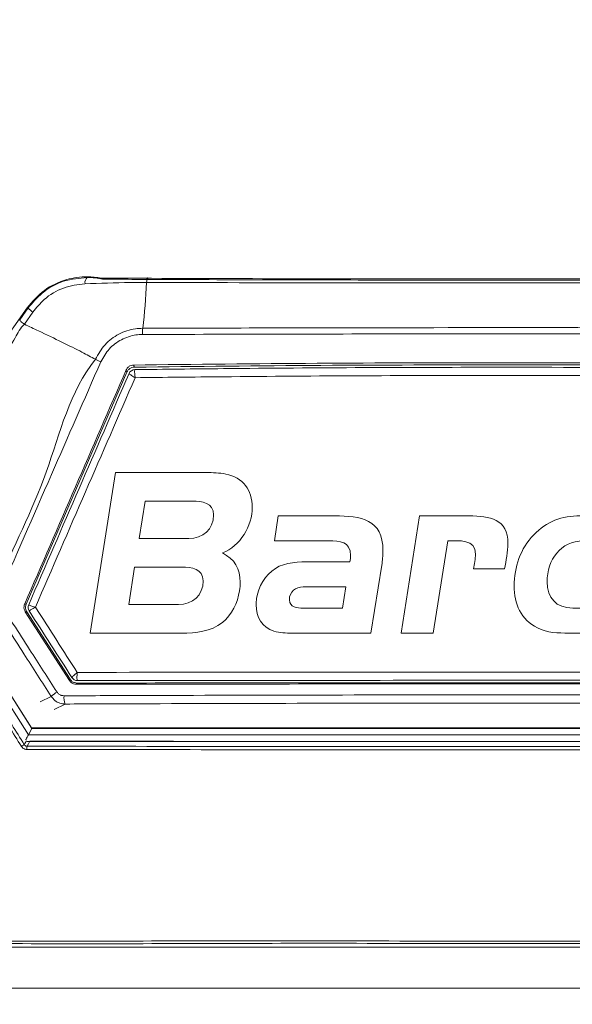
# Model space of a CAD drawing. Header units: millimetres. Extents: x 275 to 1254, y 266 to 807.
# Tile 17 of 41: x 364 to 398, y 546 to 606. Entities that reach past the tile are written whole.
import ezdxf

# ---------------------------------------------------------------- set-up
doc = ezdxf.new("R2010")
doc.units = ezdxf.units.MM
doc.header["$LTSCALE"] = 5
doc.layers.add('Layer 1', color=7, linetype='Continuous')

# ---------------------------------------------------------------- blocks, each defined once
blk = doc.blocks.new('block 2')
at = {"layer": 'Layer 1', "lineweight": 0}
for points, knots in [([(0.3938, -0.3317), (0.4208, -0.3446), (0.4337, -0.3678), (0.4337, -0.3975), (0.4337, -0.4039), (0.4332, -0.4099), (0.4321, -0.4164), (0.4278, -0.4433), (0.4154, -0.4703), (0.3938, -0.4875), (0.3674, -0.5086), (0.3345, -0.5113), (0.3021, -0.5113), (0.3021, -0.5113), (0.0972, -0.5113), (0.0972, -0.5113), (0.0972, -0.5113), (0.1544, -0.1516), (0.1544, -0.1516), (0.1544, -0.1516), (0.3577, -0.1516), (0.3577, -0.1516), (0.3722, -0.1516), (0.3868, -0.1521), (0.4014, -0.1548), (0.4396, -0.1624), (0.4607, -0.1909), (0.4607, -0.2292), (0.4607, -0.2707), (0.4337, -0.3166), (0.3938, -0.3317)], [0, 0, 0, 0, 1, 1, 1, 2, 2, 2, 3, 3, 3, 4, 4, 4, 5, 5, 5, 6, 6, 6, 7, 7, 7, 8, 8, 8, 9, 9, 9, 10, 10, 10, 10]), ([(1.2944, -0.5113), (1.2944, -0.5113), (1.1699, -0.5113), (1.1699, -0.5113), (1.145, -0.5113), (1.1224, -0.5107), (1.0997, -0.4994), (1.0625, -0.4811), (1.0474, -0.446), (1.0474, -0.4056), (1.0474, -0.363), (1.0615, -0.322), (1.0911, -0.2912), (1.1208, -0.2605), (1.1537, -0.2486), (1.1957, -0.2486), (1.1957, -0.2486), (1.2637, -0.2486), (1.2637, -0.2486), (1.2637, -0.2486), (1.2793, -0.1516), (1.2793, -0.1516), (1.2793, -0.1516), (1.3516, -0.1516), (1.3516, -0.1516), (1.3516, -0.1516), (1.2944, -0.5113), (1.2944, -0.5113)], [0, 0, 0, 0, 1, 1, 1, 2, 2, 2, 3, 3, 3, 4, 4, 4, 5, 5, 5, 6, 6, 6, 7, 7, 7, 8, 8, 8, 9, 9, 9, 9]), ([(0.3264, -0.2157), (0.3264, -0.2157), (0.2207, -0.2157), (0.2207, -0.2157), (0.2207, -0.2157), (0.2072, -0.2993), (0.2072, -0.2993), (0.2072, -0.2993), (0.3183, -0.2993), (0.3183, -0.2993), (0.3496, -0.2993), (0.3739, -0.2788), (0.3739, -0.2465), (0.3739, -0.219), (0.348, -0.2157), (0.3264, -0.2157)], [0, 0, 0, 0, 1, 1, 1, 2, 2, 2, 3, 3, 3, 4, 4, 4, 5, 5, 5, 5]), ([(0.7508, -0.3592), (0.7508, -0.3592), (0.7265, -0.5113), (0.7265, -0.5113), (0.7265, -0.5113), (0.5497, -0.5113), (0.5497, -0.5113), (0.5362, -0.5113), (0.5222, -0.5107), (0.5092, -0.507), (0.4823, -0.4989), (0.4693, -0.4746), (0.4693, -0.4476), (0.4693, -0.4428), (0.4698, -0.4385), (0.4704, -0.4336), (0.4742, -0.4072), (0.4898, -0.3808), (0.5125, -0.3662), (0.5346, -0.3522), (0.5659, -0.3516), (0.5912, -0.3516), (0.5912, -0.3516), (0.6796, -0.3516), (0.6796, -0.3516), (0.6802, -0.3468), (0.6807, -0.3419), (0.6807, -0.3371), (0.6807, -0.3058), (0.657, -0.3047), (0.6322, -0.3047), (0.6322, -0.3047), (0.5103, -0.3047), (0.5103, -0.3047), (0.5103, -0.3047), (0.5189, -0.2486), (0.5189, -0.2486), (0.5189, -0.2486), (0.6451, -0.2486), (0.6451, -0.2486), (0.7039, -0.2486), (0.7535, -0.2556), (0.7535, -0.3268), (0.7535, -0.3376), (0.7524, -0.3484), (0.7508, -0.3592)], [0, 0, 0, 0, 1, 1, 1, 2, 2, 2, 3, 3, 3, 4, 4, 4, 5, 5, 5, 6, 6, 6, 7, 7, 7, 8, 8, 8, 9, 9, 9, 10, 10, 10, 11, 11, 11, 12, 12, 12, 13, 13, 13, 14, 14, 14, 15, 15, 15, 15]), ([(1.0259, -0.3673), (1.0259, -0.3673), (0.9563, -0.3673), (0.9563, -0.3673), (0.9579, -0.3565), (0.9606, -0.3452), (0.9606, -0.3344), (0.9606, -0.2993), (0.9245, -0.3047), (0.8991, -0.3047), (0.8991, -0.3047), (0.8662, -0.5113), (0.8662, -0.5113), (0.8662, -0.5113), (0.794, -0.5113), (0.794, -0.5113), (0.794, -0.5113), (0.8355, -0.2486), (0.8355, -0.2486), (0.8355, -0.2486), (0.9466, -0.2486), (0.9466, -0.2486), (0.9924, -0.2486), (1.0334, -0.2556), (1.0334, -0.3101), (1.0334, -0.3295), (1.0291, -0.3484), (1.0259, -0.3673)], [0, 0, 0, 0, 1, 1, 1, 2, 2, 2, 3, 3, 3, 4, 4, 4, 5, 5, 5, 6, 6, 6, 7, 7, 7, 8, 8, 8, 9, 9, 9, 9]), ([(1.6434, -0.3592), (1.6434, -0.3592), (1.6191, -0.5113), (1.6191, -0.5113), (1.6191, -0.5113), (1.4422, -0.5113), (1.4422, -0.5113), (1.4287, -0.5113), (1.4147, -0.5107), (1.4017, -0.507), (1.3748, -0.4989), (1.3618, -0.4746), (1.3618, -0.4476), (1.3618, -0.4428), (1.3624, -0.4385), (1.3629, -0.4336), (1.3667, -0.4072), (1.3823, -0.3808), (1.405, -0.3662), (1.4271, -0.3522), (1.4584, -0.3516), (1.4837, -0.3516), (1.4837, -0.3516), (1.5722, -0.3516), (1.5722, -0.3516), (1.5727, -0.3468), (1.5732, -0.3419), (1.5732, -0.3371), (1.5732, -0.3058), (1.5495, -0.3047), (1.5247, -0.3047), (1.5247, -0.3047), (1.4028, -0.3047), (1.4028, -0.3047), (1.4028, -0.3047), (1.4115, -0.2486), (1.4115, -0.2486), (1.4115, -0.2486), (1.5376, -0.2486), (1.5376, -0.2486), (1.5964, -0.2486), (1.646, -0.2556), (1.646, -0.3268), (1.646, -0.3376), (1.645, -0.3484), (1.6434, -0.3592)], [0, 0, 0, 0, 1, 1, 1, 2, 2, 2, 3, 3, 3, 4, 4, 4, 5, 5, 5, 6, 6, 6, 7, 7, 7, 8, 8, 8, 9, 9, 9, 10, 10, 10, 11, 11, 11, 12, 12, 12, 13, 13, 13, 14, 14, 14, 15, 15, 15, 15]), ([(1.9383, -0.3047), (1.9383, -0.3047), (1.8521, -0.3047), (1.8521, -0.3047), (1.7981, -0.3047), (1.7712, -0.3268), (1.7631, -0.3802), (1.762, -0.3862), (1.7615, -0.3926), (1.7615, -0.3986), (1.7615, -0.4449), (1.7965, -0.4552), (1.8364, -0.4552), (1.8364, -0.4552), (1.9141, -0.4552), (1.9141, -0.4552), (1.9141, -0.4552), (1.9054, -0.5113), (1.9054, -0.5113), (1.9054, -0.5113), (1.8068, -0.5113), (1.8068, -0.5113), (1.7685, -0.5113), (1.7334, -0.5086), (1.7086, -0.4751), (1.6941, -0.4552), (1.6876, -0.4309), (1.6876, -0.4061), (1.6876, -0.3587), (1.7081, -0.3036), (1.7469, -0.2745), (1.7771, -0.2519), (1.8122, -0.2486), (1.8483, -0.2486), (1.8483, -0.2486), (1.947, -0.2486), (1.947, -0.2486), (1.947, -0.2486), (1.9383, -0.3047), (1.9383, -0.3047)], [0, 0, 0, 0, 1, 1, 1, 2, 2, 2, 3, 3, 3, 4, 4, 4, 5, 5, 5, 6, 6, 6, 7, 7, 7, 8, 8, 8, 9, 9, 9, 10, 10, 10, 11, 11, 11, 12, 12, 12, 13, 13, 13, 13]), ([(1.2027, -0.3047), (1.151, -0.3047), (1.1213, -0.3473), (1.1213, -0.3964), (1.1213, -0.4325), (1.1413, -0.4552), (1.1785, -0.4552), (1.1785, -0.4552), (1.2308, -0.4552), (1.2308, -0.4552), (1.2308, -0.4552), (1.2551, -0.3047), (1.2551, -0.3047), (1.2551, -0.3047), (1.2027, -0.3047), (1.2027, -0.3047)], [0, 0, 0, 0, 1, 1, 1, 2, 2, 2, 3, 3, 3, 4, 4, 4, 5, 5, 5, 5]), ([(0.3027, -0.3635), (0.3027, -0.3635), (0.197, -0.3635), (0.197, -0.3635), (0.197, -0.3635), (0.184, -0.4471), (0.184, -0.4471), (0.184, -0.4471), (0.2951, -0.4471), (0.2951, -0.4471), (0.3264, -0.4471), (0.3507, -0.4266), (0.3507, -0.3942), (0.3507, -0.3667), (0.3242, -0.3635), (0.3027, -0.3635)], [0, 0, 0, 0, 1, 1, 1, 2, 2, 2, 3, 3, 3, 4, 4, 4, 5, 5, 5, 5]), ([(0.575, -0.4077), (0.5578, -0.4077), (0.5437, -0.4185), (0.5437, -0.4368), (0.5437, -0.4536), (0.5615, -0.4552), (0.5745, -0.4552), (0.5745, -0.4552), (0.6629, -0.4552), (0.6629, -0.4552), (0.6629, -0.4552), (0.6705, -0.4077), (0.6705, -0.4077), (0.6705, -0.4077), (0.575, -0.4077), (0.575, -0.4077)], [0, 0, 0, 0, 1, 1, 1, 2, 2, 2, 3, 3, 3, 4, 4, 4, 5, 5, 5, 5]), ([(1.4675, -0.4077), (1.4503, -0.4077), (1.4363, -0.4185), (1.4363, -0.4368), (1.4363, -0.4536), (1.4541, -0.4552), (1.467, -0.4552), (1.467, -0.4552), (1.5554, -0.4552), (1.5554, -0.4552), (1.5554, -0.4552), (1.563, -0.4077), (1.563, -0.4077), (1.563, -0.4077), (1.4675, -0.4077), (1.4675, -0.4077)], [0, 0, 0, 0, 1, 1, 1, 2, 2, 2, 3, 3, 3, 4, 4, 4, 5, 5, 5, 5])]:
    blk.add_open_spline(points, degree=3, knots=knots, dxfattribs=at)
blk = doc.blocks.new('bardac-logo-vector')
at = {"layer": 'Layer 1'}
blk.add_blockref('block 2', (0, 0), dxfattribs=at)

msp = doc.modelspace()

# ---------------------------------------------------------------- linework, layer by layer
at = {"color": 7, "linetype": 'Continuous', "lineweight": 15}
for p, q in [((357.423, 578.621), (364.321, 588.408)), ((363.875, 587.673), (364.393, 588.407)), ((364.393, 588.407), (364.321, 588.408)), ((364.678, 588.155), (364.164, 587.411)), ((370.404, 584.499), (364.275, 570.364)), ((353.906, 578.907), (364.408, 562.413)), ((354.186, 579.179), (364.59, 562.84)), ((354.229, 579.111), (364.618, 562.796)), ((364.423, 570.327), (364.423, 570.327)), ((364.423, 570.327), (364.423, 570.327)), ((366.898, 565.722), (364.215, 569.903)), ((364.313, 569.893), (366.945, 565.792)), ((364.618, 562.796), (364.408, 562.413)), ((364.59, 562.84), (422.177, 562.84)), ((364.618, 562.796), (364.59, 562.84)), ((364.618, 562.796), (422.149, 562.796)), ((364.32, 562.008), (422.446, 562.008)), ((364.408, 562.413), (422.358, 562.413))]:
    msp.add_line(p, q, dxfattribs=at)
at = {"color": 8, "linetype": 'Continuous', "lineweight": 15}
for p, q in [((365.119, 564.423), (365.797, 564.749)), ((366.644, 564.286), (365.965, 563.959))]:
    msp.add_line(p, q, dxfattribs=at)
at = {"color": 7, "linetype": 'Continuous', "lineweight": 15, "flags": 128}
for points in [[(371.686, 590.142), (371.675, 590.2), (371.663, 590.235), (371.65, 590.245), (371.638, 590.231), (371.625, 590.192), (371.614, 590.131), (371.605, 590.051), (371.598, 589.956)], [(370.404, 584.499), (370.38, 584.566), (370.358, 584.629)], [(370.812, 584.932), (370.836, 584.865), (370.858, 584.802)], [(364.177, 570.374), (364.227, 570.369), (364.275, 570.364)], [(364.313, 569.893), (364.265, 569.898), (364.215, 569.903)], [(366.898, 565.722), (366.921, 565.756), (366.945, 565.792)], [(367.366, 565.561), (367.343, 565.528), (367.319, 565.492)], [(364.49, 562.02), (364.407, 561.869), (364.323, 561.718)], [(362.269, 549.477), (364.879, 549.477), (374.983, 549.477), (383.914, 549.477), (392.972, 549.477), (404.044, 549.477), (415.148, 549.477), (426.488, 549.477), (428.68, 549.477), (430.871, 549.477), (433.004, 549.484)]]:
    msp.add_lwpolyline(points, dxfattribs=at)
at = {"color": 8, "linetype": 'Continuous', "lineweight": 15, "flags": 128}
msp.add_lwpolyline([(364.154, 561.812), (364.162, 561.826), (364.193, 561.882), (364.28, 562.04)], dxfattribs=at)
at = {"color": 7, "linetype": 'Continuous', "lineweight": 15}
for centre, radius, start, end in [((368.284, 589.941), 0.437, 132.23594, 187.54581), ((336.908, 591.471), 34.723, 352.88382, 357.49906), ((365.244, 589.081), 1.085, 218.37253, 238.60851), ((374.404, 586.825), 3.059, 173.53863, 180.6631), ((370.894, 584.253), 0.397, 91.0092, 156.45194), ((364.79, 570.168), 0.4, 156.59266, 212.6346), ((364.79, 570.168), 0.4, 156.5917, 212.69651), ((367.389, 566.11), 0.395, 212.75899, 269.79557), ((366.951, 563.603), 1.626, 119.57334, 135.19432), ((367.602, 564.673), 1.033, 173.66404, 201.99328), ((366.079, 558.448), 3.876, 119.78107, 122.79529), ((366.556, 561.563), 2.238, 176.01427, 181.12667)]:
    msp.add_arc(centre, radius, start, end, dxfattribs=at)
msp.add_ellipse((367.99, 589.035), major_axis=(1.547, -0.001), ratio=0.918013, start_param=0.918767, end_param=0.990557, dxfattribs=at)
for points, knots in [([(333.383, 778.838), (333.383, 739.507), (333.383, 682.87), (333.383, 618.617), (333.383, 592.7), (333.383, 583.09), (333.383, 580.099), (333.383, 577.105), (333.383, 574.105), (333.386, 571.059), (334.633, 567.824), (336.86, 564.86), (339.028, 561.504), (341.244, 558.216), (343.097, 555.413), (344.672, 553.094), (345.949, 551.038), (347.936, 548.849), (350.789, 547.33), (353.742, 546.914), (356.238, 546.994), (358.519, 546.975), (363.917, 546.985), (372.373, 546.976), (383.967, 546.98), (395.577, 546.977), (407.302, 546.984), (419.219, 546.958), (428.153, 547.031), (434.508, 546.933), (437.876, 548.145), (440.462, 550.456), (441.978, 552.928), (443.363, 554.961), (444.658, 556.912), (445.993, 558.909), (447.376, 560.986), (448.836, 563.163), (450.298, 565.396), (451.937, 567.681), (453.27, 570.441), (454.262, 597.729), (452.713, 666.781), (453.123, 735.299), (453.383, 778.838)], [0, 0, 0, 0, 0.210693, 0.303394, 0.344186, 0.349529, 0.354871, 0.360213, 0.365556, 0.370983, 0.376371, 0.383753, 0.390783, 0.397775, 0.404988, 0.40878, 0.412789, 0.417945, 0.424439, 0.429606, 0.433738, 0.437806, 0.441821, 0.462638, 0.483084, 0.503898, 0.524796, 0.545874, 0.567667, 0.572739, 0.579753, 0.586225, 0.590909, 0.595245, 0.599402, 0.603452, 0.60811, 0.612766, 0.617496, 0.622393, 0.627865, 0.633556, 0.767142, 1, 1, 1, 1]), ([(450.84, 778.333), (450.827, 763.216), (450.803, 732.983), (450.816, 687.582), (450.704, 642.143), (451.034, 605.673), (450.578, 583.169), (450.938, 574.784), (450.86, 571.76), (449.837, 569.274), (448.521, 567.352), (445.712, 563.398), (442.529, 558.626), (439.488, 553.697), (437.318, 551.091), (434.997, 549.871), (429.771, 549.449), (418.428, 549.906), (400.845, 549.643), (381.205, 549.754), (366.369, 549.652), (357.94, 549.741), (354.493, 549.641), (352.426, 549.754), (350.243, 550.58), (347.772, 552.772), (345.621, 556.204), (342.95, 560.525), (339.822, 564.889), (337.077, 568.647), (335.683, 572.806), (335.827, 576.936), (336.298, 592.94), (335.829, 620.625), (336.016, 659.778), (335.959, 699.32), (335.957, 738.842), (335.937, 765.169), (335.927, 778.333)], [0, 0, 0, 0, 0.082469, 0.164937, 0.247406, 0.329874, 0.363611, 0.369672, 0.375674, 0.379842, 0.38409, 0.388344, 0.406253, 0.415289, 0.419902, 0.424528, 0.429085, 0.448203, 0.486447, 0.52469, 0.555112, 0.567209, 0.570564, 0.573901, 0.578426, 0.582953, 0.591628, 0.600328, 0.610631, 0.620907, 0.625421, 0.634229, 0.643078, 0.712831, 0.784598, 0.856365, 0.928183, 1, 1, 1, 1]), ([(336.07, 778.344), (336.079, 765.181), (336.096, 738.853), (336.116, 699.328), (336.106, 659.79), (336.165, 620.608), (335.999, 592.998), (336.139, 577.743), (336.037, 574.514), (336.049, 572.065), (336.882, 569.591), (338.42, 567.36), (340.591, 564.277), (342.999, 560.563), (345.419, 557.033), (347.114, 554.34), (348.447, 552.321), (350.323, 550.722), (352.457, 549.887), (354.502, 549.824), (357.938, 549.855), (366.366, 549.837), (381.202, 549.887), (400.844, 549.798), (418.43, 550.054), (429.76, 549.6), (434.954, 550.016), (437.231, 551.213), (439.379, 553.793), (442.399, 558.717), (445.856, 563.743), (448.657, 567.906), (449.905, 569.848), (450.554, 571.452), (450.693, 573.136), (450.649, 575.337), (450.694, 583.197), (450.619, 605.651), (450.659, 642.154), (450.648, 687.583), (450.667, 732.991), (450.687, 763.225), (450.697, 778.344)], [0, 0, 0, 0, 0.0718737, 0.1437599, 0.2155833, 0.2874192, 0.3572325, 0.3660428, 0.3704607, 0.3748602, 0.3792862, 0.3844205, 0.389567, 0.3998516, 0.4085282, 0.4128741, 0.4172086, 0.4216468, 0.4260861, 0.4293879, 0.4327287, 0.4448364, 0.4752872, 0.513561, 0.5518466, 0.570983, 0.5754605, 0.5799975, 0.5845253, 0.5935694, 0.6114947, 0.6177389, 0.6209148, 0.6240656, 0.6270424, 0.6300387, 0.6360723, 0.6698387, 0.7523696, 0.8349195, 0.9174503, 1, 1, 1, 1]), ([(341.057, 541.015), (341.623, 540.325), (342.756, 538.945), (344.799, 537.933), (346.957, 537.444), (349.183, 537.422), (375.312, 538.118), (403.083, 537.817), (432.318, 537.385), (437.384, 537.305), (440.885, 537.622), (442.822, 538.23), (445.154, 540.055), (447.045, 542.62), (448.837, 545.529), (452.916, 552.037), (457.067, 558.305), (461.328, 564.238), (462.563, 566.183), (463.554, 569.236), (464.054, 573.393), (463.999, 579.109), (463.514, 584.834), (462.573, 613.075), (463.826, 677.262), (463.517, 739.515), (463.33, 777.355)], [0, 0, 0, 0, 0.007613, 0.015224, 0.019009, 0.026605, 0.03423, 0.244002, 0.264877, 0.285732, 0.287451, 0.295101, 0.302751, 0.312522, 0.322353, 0.332187, 0.37862, 0.386928, 0.395179, 0.398241, 0.414489, 0.430886, 0.447451, 0.463931, 0.674156, 1, 1, 1, 1]), ([(364.321, 588.408), (364.653, 588.792), (365.316, 589.561), (366.645, 590.171), (367.854, 590.359), (368.556, 590.262), (368.839, 590.222)], [0, 0, 0, 0, 0.2930913, 0.5860996, 0.8334562, 1, 1, 1, 1]), ([(364.393, 588.407), (364.662, 588.727), (365.254, 589.43), (366.53, 590.128), (367.504, 590.219), (367.99, 590.265)], [0, 0, 0, 0, 0.294992, 0.648048, 1, 1, 1, 1]), ([(368.929, 590.163), (368.622, 590.214), (368.309, 590.265), (367.995, 590.265), (367.99, 590.265)], [0, 0, 0, 0, 0.985484, 1, 1, 1, 1]), ([(368.839, 590.222), (372.11, 590.21), (378.663, 590.185), (388.827, 590.169), (399.294, 590.172), (409.649, 590.194), (416.387, 590.224), (419.566, 590.238)], [0, 0, 0, 0, 0.1941686, 0.3888678, 0.5996734, 0.8111586, 1, 1, 1, 1]), ([(368.929, 590.163), (369.515, 590.157), (370.422, 590.149), (371.356, 590.144), (371.686, 590.142)], [0, 0, 0, 0, 0.645928, 1, 1, 1, 1]), ([(371.686, 590.142), (374.172, 590.134), (379.016, 590.117), (386.25, 590.105), (391.327, 590.102), (395.367, 590.103), (399.701, 590.106), (406.364, 590.118), (411.93, 590.137), (414.831, 590.148), (415.081, 590.15)], [0, 0, 0, 0, 0.172391, 0.335892, 0.499624, 0.522619, 0.614605, 0.798607, 0.982609, 1, 1, 1, 1]), ([(367.85, 589.884), (367.407, 589.825), (366.519, 589.708), (365.406, 589.044), (364.897, 588.422), (364.678, 588.155)], [0, 0, 0, 0, 0.363128, 0.726365, 1, 1, 1, 1]), ([(371.598, 589.956), (371.268, 589.955), (369.995, 589.952), (368.763, 589.913), (367.85, 589.884)], [0, 0, 0, 0, 0.259743, 1, 1, 1, 1]), ([(415.168, 589.956), (414.837, 589.955), (413.181, 589.952), (406.211, 589.938), (395.763, 589.929), (382.869, 589.934), (375.355, 589.949), (371.598, 589.956)], [0, 0, 0, 0, 0.022904, 0.114526, 0.481327, 0.740663, 1, 1, 1, 1]), ([(363.875, 587.673), (363.878, 587.665), (363.883, 587.647), (363.946, 587.586), (364.04, 587.506), (364.123, 587.443), (364.164, 587.411)], [0, 0, 0, 0, 0.249998, 0.499981, 0.749993, 1, 1, 1, 1]), ([(364.164, 587.411), (364.164, 587.411), (363.915, 587.19), (363.358, 586.016), (362.473, 585.102), (362.014, 584.286), (362.014, 584.286)], [0, 0, 0, 0, 0.000012, 0.262478, 0.999982, 1, 1, 1, 1]), ([(364.164, 587.411), (364.451, 587.278), (365.256, 586.904), (366.475, 586.318), (367.658, 585.726), (368.226, 585.419), (368.487, 585.279)], [0, 0, 0, 0, 0.162524, 0.4568051, 0.7510844, 1, 1, 1, 1]), ([(368.487, 585.279), (368.662, 585.591), (369.012, 586.216), (369.891, 586.86), (370.715, 587.14), (371.216, 587.163), (371.364, 587.17)], [0, 0, 0, 0, 0.2924969, 0.5849341, 0.8778062, 1, 1, 1, 1]), ([(371.364, 587.17), (376.683, 587.184), (386.657, 587.21), (401.391, 587.208), (410.724, 587.182), (415.403, 587.17)], [0, 0, 0, 0, 0.362929, 0.680631, 1, 1, 1, 1]), ([(371.344, 586.79), (371.214, 586.784), (370.772, 586.763), (370.046, 586.516), (369.275, 585.949), (368.968, 585.4), (368.814, 585.126)], [0, 0, 0, 0, 0.123142, 0.415906, 0.70805, 1, 1, 1, 1]), ([(415.422, 586.79), (410.934, 586.802), (401.936, 586.827), (390.047, 586.829), (379.838, 586.815), (374.177, 586.798), (371.344, 586.79)], [0, 0, 0, 0, 0.306069, 0.613629, 0.806629, 1, 1, 1, 1]), ([(349.102, 585.864), (350.325, 583.909), (352.861, 579.853), (357.37, 572.648), (361.164, 566.586), (363.645, 562.625), (364.154, 561.812)], [0, 0, 0, 0, 0.243896, 0.505799, 0.898679, 1, 1, 1, 1]), ([(363.98, 561.706), (363.471, 562.519), (360.99, 566.481), (357.194, 572.543), (352.685, 579.749), (350.148, 583.804), (348.925, 585.76)], [0, 0, 0, 0, 0.101321, 0.494201, 0.756104, 1, 1, 1, 1]), ([(362.178, 570.841), (362.281, 571.076), (363.378, 573.602), (365.769, 578.24), (366.91, 583.338), (368.487, 585.279), (368.487, 585.279)], [0, 0, 0, 0, 0.048972, 0.524484, 0.999998, 1, 1, 1, 1]), ([(368.487, 585.279), (368.506, 585.269), (368.545, 585.249), (368.625, 585.211), (368.715, 585.17), (368.781, 585.14), (368.814, 585.126)], [0, 0, 0, 0, 0.250012, 0.49999, 0.75, 1, 1, 1, 1]), ([(368.814, 585.126), (367.812, 582.836), (365.706, 578.021), (363.601, 573.209), (362.498, 570.686)], [0, 0, 0, 0, 0.4755151, 1, 1, 1, 1]), ([(364.177, 570.374), (364.178, 570.377), (366.236, 575.127), (368.298, 579.88), (370.358, 584.629)], [0, 0, 0, 0, 0.000627, 1, 1, 1, 1]), ([(370.358, 584.629), (370.386, 584.679), (370.441, 584.779), (370.58, 584.882), (370.711, 584.927), (370.789, 584.931), (370.812, 584.932)], [0, 0, 0, 0, 0.29373, 0.587462, 0.881844, 1, 1, 1, 1]), ([(370.858, 584.802), (370.802, 584.796), (370.689, 584.784), (370.54, 584.694), (370.448, 584.591), (370.414, 584.52), (370.404, 584.499)], [0, 0, 0, 0, 0.294039, 0.58808, 0.882557, 1, 1, 1, 1]), ([(370.812, 584.932), (374.531, 584.972), (381.982, 585.051), (393.263, 585.082), (404.611, 585.053), (412.169, 584.973), (415.954, 584.933)], [0, 0, 0, 0, 0.247798, 0.49643, 0.747779, 1, 1, 1, 1]), ([(415.908, 584.803), (412.198, 584.842), (404.763, 584.922), (393.506, 584.952), (382.18, 584.923), (374.636, 584.843), (370.858, 584.802)], [0, 0, 0, 0, 0.247761, 0.49637, 0.747742, 1, 1, 1, 1]), ([(370.887, 584.65), (370.883, 584.641), (370.874, 584.622), (370.871, 584.541), (370.875, 584.425), (370.887, 584.292), (370.899, 584.199), (370.905, 584.16), (370.905, 584.158)], [0, 0, 0, 0, 0.2073325, 0.405878, 0.6111127, 0.8397887, 0.9936584, 1, 1, 1, 1]), ([(370.887, 584.65), (370.883, 584.641), (370.874, 584.622), (370.871, 584.541), (370.875, 584.425), (370.887, 584.292), (370.899, 584.199), (370.905, 584.16), (370.905, 584.158)], [0, 0, 0, 0, 0.2073325, 0.405878, 0.6111127, 0.8397887, 0.9936584, 1, 1, 1, 1]), ([(370.892, 584.653), (372.685, 584.673), (377.322, 584.727), (384.836, 584.779), (394.354, 584.801), (404.722, 584.772), (412.187, 584.692), (415.875, 584.653)], [0, 0, 0, 0, 0.120004, 0.310425, 0.500846, 0.753449, 1, 1, 1, 1]), ([(370.892, 584.653), (372.685, 584.673), (377.322, 584.727), (384.836, 584.779), (394.354, 584.801), (404.722, 584.772), (412.187, 584.692), (415.875, 584.653)], [0, 0, 0, 0, 0.120004, 0.310425, 0.500846, 0.753449, 1, 1, 1, 1]), ([(364.423, 570.327), (365.445, 572.688), (367.478, 577.382), (369.516, 582.077), (370.53, 584.412)], [0, 0, 0, 0, 0.502839, 1, 1, 1, 1]), ([(364.423, 570.327), (365.445, 572.688), (367.478, 577.382), (369.516, 582.077), (370.53, 584.412)], [0, 0, 0, 0, 0.502839, 1, 1, 1, 1]), ([(370.905, 584.158), (369.898, 581.843), (367.87, 577.183), (365.847, 572.524), (364.83, 570.18)], [0, 0, 0, 0, 0.496783, 1, 1, 1, 1]), ([(370.905, 584.158), (369.898, 581.843), (367.87, 577.183), (365.847, 572.524), (364.83, 570.18)], [0, 0, 0, 0, 0.496783, 1, 1, 1, 1]), ([(370.905, 584.158), (370.904, 584.159), (370.87, 584.179), (370.791, 584.228), (370.683, 584.297), (370.594, 584.356), (370.538, 584.398), (370.532, 584.407), (370.53, 584.412)], [0, 0, 0, 0, 0.006337, 0.160222, 0.388894, 0.594098, 0.79265, 1, 1, 1, 1]), ([(370.905, 584.158), (370.904, 584.159), (370.87, 584.179), (370.791, 584.228), (370.683, 584.297), (370.594, 584.356), (370.538, 584.398), (370.532, 584.407), (370.53, 584.412)], [0, 0, 0, 0, 0.006337, 0.160222, 0.388894, 0.594098, 0.79265, 1, 1, 1, 1]), ([(415.862, 584.159), (412.187, 584.198), (404.726, 584.277), (394.356, 584.306), (384.817, 584.284), (377.307, 584.232), (372.68, 584.179), (370.905, 584.158)], [0, 0, 0, 0, 0.245817, 0.499152, 0.690125, 0.881098, 1, 1, 1, 1]), ([(415.862, 584.159), (412.187, 584.198), (404.726, 584.277), (394.356, 584.306), (384.817, 584.284), (377.307, 584.232), (372.68, 584.179), (370.905, 584.158)], [0, 0, 0, 0, 0.245817, 0.499152, 0.690125, 0.881098, 1, 1, 1, 1]), ([(365.797, 564.749), (365.241, 565.615), (364.027, 567.505), (362.814, 569.393), (362.156, 570.416)], [0, 0, 0, 0, 0.458001, 1, 1, 1, 1]), ([(362.498, 570.686), (363.157, 569.662), (364.374, 567.774), (365.591, 565.883), (366.148, 565.017)], [0, 0, 0, 0, 0.541997, 1, 1, 1, 1]), ([(364.215, 569.903), (364.189, 569.953), (364.139, 570.052), (364.127, 570.221), (364.161, 570.324), (364.177, 570.374)], [0, 0, 0, 0, 0.341399, 0.682875, 1, 1, 1, 1]), ([(364.275, 570.364), (364.258, 570.31), (364.224, 570.204), (364.24, 570.035), (364.289, 569.939), (364.313, 569.893)], [0, 0, 0, 0, 0.340996, 0.681992, 1, 1, 1, 1]), ([(364.423, 570.327), (364.427, 570.324), (364.434, 570.317), (364.502, 570.29), (364.607, 570.253), (364.723, 570.214), (364.802, 570.189), (364.828, 570.18), (364.83, 570.18)], [0, 0, 0, 0, 0.218169, 0.429135, 0.646317, 0.882485, 0.993469, 1, 1, 1, 1]), ([(364.423, 570.327), (364.427, 570.324), (364.434, 570.317), (364.502, 570.29), (364.607, 570.253), (364.723, 570.214), (364.802, 570.189), (364.828, 570.18), (364.83, 570.18)], [0, 0, 0, 0, 0.218169, 0.429135, 0.646317, 0.882485, 0.993469, 1, 1, 1, 1]), ([(463.425, 569.773), (463.425, 569.773), (463.425, 569.094), (463.184, 567.399), (461.912, 564.959), (460.612, 563.229), (459.667, 561.807), (458.067, 559.419), (454.638, 554.229), (450.613, 548.447), (447.392, 543.169), (445.37, 540.145), (442.838, 538.193), (440.418, 537.454), (438.144, 537.411), (424.101, 537.741), (403.116, 537.366), (378.269, 537.495), (363.363, 537.406), (355.136, 537.538), (350.554, 537.368), (347.803, 537.294), (345.115, 537.714), (342.764, 538.979), (341.444, 540.204), (341.007, 540.981), (341.007, 540.981)], [0, 0, 0, 0, 0, 0.014451, 0.035902, 0.057673, 0.060586, 0.072238, 0.118847, 0.193015, 0.221959, 0.25072, 0.269747, 0.288754, 0.303336, 0.317968, 0.587533, 0.749252, 0.846273, 0.904478, 0.924119, 0.943733, 0.963015, 0.981049, 1, 1, 1, 1, 1]), ([(364.83, 570.18), (364.828, 570.179), (364.804, 570.166), (364.73, 570.128), (364.622, 570.069), (364.524, 570.012), (364.462, 569.969), (364.456, 569.958), (364.453, 569.953)], [0, 0, 0, 0, 0.006534, 0.117505, 0.353667, 0.570842, 0.781838, 1, 1, 1, 1]), ([(364.83, 570.18), (364.828, 570.179), (364.804, 570.166), (364.73, 570.128), (364.622, 570.069), (364.524, 570.012), (364.462, 569.969), (364.456, 569.958), (364.453, 569.953)], [0, 0, 0, 0, 0.006534, 0.117505, 0.353667, 0.570842, 0.781838, 1, 1, 1, 1]), ([(367.056, 565.896), (366.629, 566.562), (365.762, 567.914), (364.894, 569.266), (364.453, 569.952)], [0, 0, 0, 0, 0.491952, 1, 1, 1, 1]), ([(367.056, 565.896), (366.629, 566.562), (365.762, 567.914), (364.894, 569.266), (364.453, 569.952)], [0, 0, 0, 0, 0.491952, 1, 1, 1, 1]), ([(364.83, 570.18), (365.262, 569.508), (366.112, 568.186), (366.963, 566.863), (367.381, 566.213)], [0, 0, 0, 0, 0.5083, 1, 1, 1, 1]), ([(364.83, 570.18), (365.262, 569.508), (366.112, 568.186), (366.963, 566.863), (367.381, 566.213)], [0, 0, 0, 0, 0.5083, 1, 1, 1, 1]), ([(367.056, 565.896), (367.057, 565.903), (367.06, 565.916), (367.11, 565.972), (367.191, 566.05), (367.286, 566.134), (367.354, 566.191), (367.38, 566.212), (367.381, 566.213)], [0, 0, 0, 0, 0.213019, 0.419179, 0.630765, 0.86084, 0.993593, 1, 1, 1, 1]), ([(367.056, 565.896), (367.057, 565.903), (367.06, 565.916), (367.11, 565.972), (367.191, 566.05), (367.286, 566.134), (367.354, 566.191), (367.38, 566.212), (367.381, 566.213)], [0, 0, 0, 0, 0.213019, 0.419179, 0.630765, 0.86084, 0.993593, 1, 1, 1, 1]), ([(367.381, 566.213), (367.381, 566.211), (367.377, 566.178), (367.369, 566.089), (367.362, 565.956), (367.362, 565.834), (367.37, 565.746), (367.382, 565.725), (367.387, 565.715)], [0, 0, 0, 0, 0.00641, 0.139177, 0.369243, 0.580831, 0.78697, 1, 1, 1, 1]), ([(367.381, 566.213), (367.381, 566.211), (367.377, 566.178), (367.369, 566.089), (367.362, 565.956), (367.362, 565.834), (367.37, 565.746), (367.382, 565.725), (367.387, 565.715)], [0, 0, 0, 0, 0.00641, 0.139177, 0.369243, 0.580831, 0.78697, 1, 1, 1, 1]), ([(367.381, 566.213), (371.632, 566.218), (380.154, 566.227), (392.027, 566.234), (402.911, 566.237), (411.628, 566.236), (417.031, 566.234), (419.16, 566.233)], [0, 0, 0, 0, 0.247162, 0.495405, 0.685486, 0.876058, 1, 1, 1, 1]), ([(367.381, 566.213), (371.632, 566.218), (380.154, 566.227), (392.027, 566.234), (402.911, 566.237), (411.628, 566.236), (417.031, 566.234), (419.16, 566.233)], [0, 0, 0, 0, 0.247162, 0.495405, 0.685486, 0.876058, 1, 1, 1, 1]), ([(367.319, 565.492), (367.263, 565.497), (367.15, 565.509), (367, 565.593), (366.931, 565.68), (366.898, 565.722)], [0, 0, 0, 0, 0.338774, 0.677561, 1, 1, 1, 1]), ([(366.945, 565.792), (366.98, 565.748), (367.05, 565.659), (367.202, 565.577), (367.312, 565.567), (367.366, 565.561)], [0, 0, 0, 0, 0.337826, 0.67556, 1, 1, 1, 1]), ([(419.174, 565.512), (416.353, 565.513), (410.705, 565.515), (402.111, 565.516), (393.419, 565.514), (384.675, 565.509), (375.962, 565.502), (370.202, 565.495), (367.319, 565.492)], [0, 0, 0, 0, 0.163902, 0.3281196, 0.4965492, 0.6653213, 0.8324932, 1, 1, 1, 1]), ([(367.366, 565.561), (370.189, 565.565), (375.836, 565.571), (384.4, 565.578), (393.024, 565.583), (401.695, 565.585), (410.35, 565.585), (416.168, 565.583), (419.103, 565.582), (419.174, 565.582)], [0, 0, 0, 0, 0.164209, 0.328418, 0.495279, 0.662141, 0.829003, 0.995865, 1, 1, 1, 1]), ([(419.148, 565.732), (417.006, 565.732), (411.607, 565.735), (402.895, 565.735), (392.048, 565.733), (380.179, 565.726), (371.662, 565.716), (367.394, 565.712)], [0, 0, 0, 0, 0.12474, 0.314417, 0.504584, 0.751749, 1, 1, 1, 1]), ([(419.148, 565.732), (417.006, 565.732), (411.607, 565.735), (402.895, 565.735), (392.048, 565.733), (380.179, 565.726), (371.662, 565.716), (367.394, 565.712)], [0, 0, 0, 0, 0.12474, 0.314417, 0.504584, 0.751749, 1, 1, 1, 1]), ([(366.575, 564.787), (366.519, 564.792), (366.407, 564.803), (366.254, 564.885), (366.183, 564.973), (366.148, 565.017)], [0, 0, 0, 0, 0.334234, 0.667139, 1, 1, 1, 1]), ([(366.575, 564.787), (368.04, 564.793), (373.208, 564.813), (382.13, 564.836), (393.314, 564.846), (404.475, 564.836), (413.428, 564.814), (418.65, 564.793), (420.191, 564.787)], [0, 0, 0, 0, 0.082389, 0.290775, 0.499161, 0.706222, 0.913284, 1, 1, 1, 1]), ([(365.797, 564.749), (365.867, 564.661), (366.006, 564.484), (366.31, 564.319), (366.533, 564.297), (366.644, 564.286)], [0, 0, 0, 0, 0.334637, 0.667386, 1, 1, 1, 1]), ([(420.122, 564.286), (418.585, 564.292), (413.377, 564.313), (404.446, 564.335), (393.315, 564.345), (382.159, 564.335), (373.26, 564.312), (368.105, 564.292), (366.644, 564.286)], [0, 0, 0, 0, 0.086716, 0.293778, 0.500839, 0.709225, 0.917611, 1, 1, 1, 1]), ([(364.408, 562.413), (364.381, 562.364), (364.328, 562.267), (364.271, 562.161), (364.247, 562.116), (364.241, 562.105)], [0, 0, 0, 0, 0.431594, 0.859889, 1, 1, 1, 1]), ([(422.276, 562.02), (422.143, 562.02), (421.476, 562.019), (418.676, 562.017), (409.179, 562.012), (392.806, 562.008), (376.344, 562.012), (366.713, 562.018), (364.49, 562.02)], [0, 0, 0, 0, 0.006922, 0.03461, 0.145363, 0.5, 0.884584, 1, 1, 1, 1]), ([(363.98, 561.706), (364.007, 561.671), (364.062, 561.6), (364.184, 561.532), (364.273, 561.523), (364.318, 561.519)], [0, 0, 0, 0, 0.331946, 0.665974, 1, 1, 1, 1]), ([(364.323, 561.718), (364.301, 561.721), (364.256, 561.725), (364.195, 561.759), (364.168, 561.795), (364.154, 561.812)], [0, 0, 0, 0, 0.333844, 0.667812, 1, 1, 1, 1]), ([(422.448, 561.519), (417.557, 561.512), (405.253, 561.496), (385.873, 561.492), (371.389, 561.51), (364.318, 561.519)], [0, 0, 0, 0, 0.252465, 0.63504, 1, 1, 1, 1]), ([(364.323, 561.718), (371.393, 561.71), (385.874, 561.692), (405.251, 561.696), (417.553, 561.712), (422.443, 561.718)], [0, 0, 0, 0, 0.364959, 0.747535, 1, 1, 1, 1])]:
    msp.add_open_spline(points, degree=3, knots=knots, dxfattribs=at)

# ---------------------------------------------------------------- block references
at = {"xscale": 27.17395103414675, "yscale": 27.17395103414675, "zscale": 27.17395103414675}
msp.add_blockref('bardac-logo-vector', (365.516, 582.499), dxfattribs=at)

doc.saveas('drawing.dxf')
